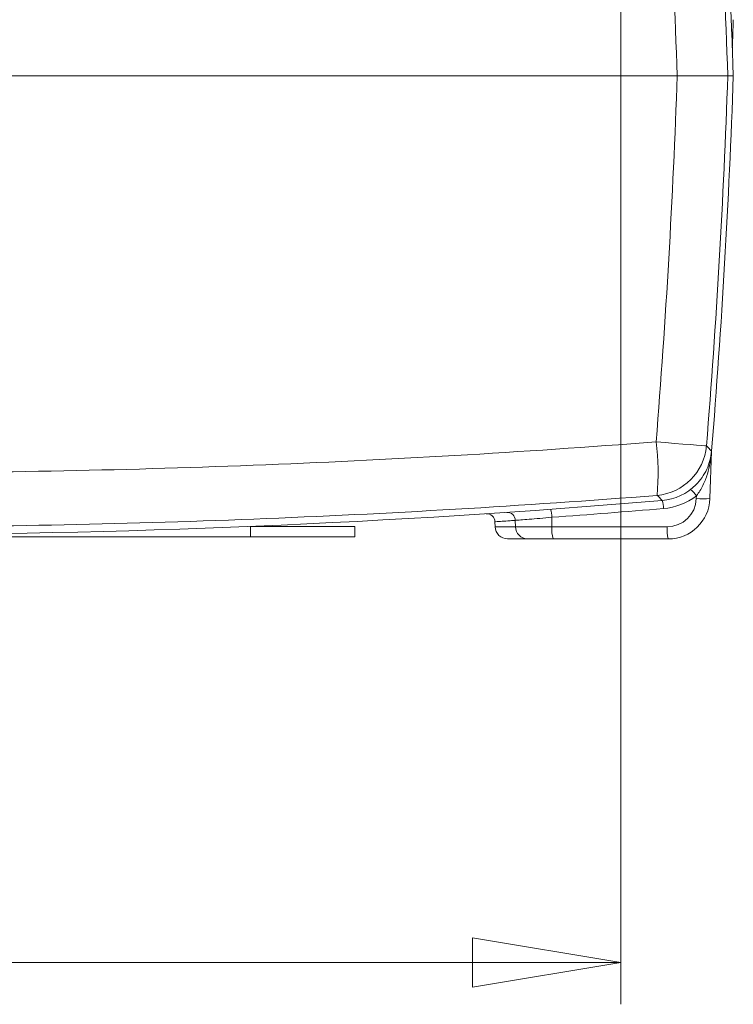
# Model space of a CAD drawing. Header units: millimetres. Extents: x 5 to 415, y 5 to 292.
# Tile 29 of 57: x 89 to 106, y 177 to 201. Entities that reach past the tile are written whole.
import ezdxf

# ---------------------------------------------------------------- set-up
doc = ezdxf.new("R2010")
doc.units = ezdxf.units.MM
doc.styles.add('SLDTEXTSTYLE1', font='TXT', dxfattribs={"width": 0.75})
doc.dimstyles.new('SLDDIMSTYLE4', dxfattribs={"dimtxt": 3.5, "dimasz": 3.556, "dimexe": 0, "dimexo": 0.0625, "dimgap": 0.875, "dimtad": 1, "dimrnd": 1e-09, "dimzin": 12, "dimdsep": 46, "dimtxsty": 'SLDTEXTSTYLE1', "dimblk1": 'CLOSED', "dimblk2": 'CLOSED', "dimsah": 1, "dimcen": 0.09, "dimadec": 0, "dimazin": 3, "dimtfac": 1, "dimtofl": 0, "dimtmove": 0, "dimatfit": 3, "dimldrblk": 'CLOSED', "dimfxl": 1, "dimfrac": 2, "dimtolj": 1, "dimtzin": 12, "dimarcsym": 0})

# ---------------------------------------------------------------- blocks, each defined once
blk = doc.blocks.new('_CLOSED')
at = {"color": 0, "linetype": 'ByBlock', "lineweight": -2}
for p, q in [((-1, 0.166667), (0, 0)), ((-1, 0.166667), (-1, -0.166667)), ((0, 0), (-1, -0.166667)), ((0, 0), (-1, 0))]:
    blk.add_line(p, q, dxfattribs=at)
blk = doc.blocks.new('_D_3')
at = {"color": 7, "linetype": 'Continuous', "lineweight": 0}
for p, q in [((66.541, 212.76), (66.541, 177.02)), ((103.541, 212.76), (103.541, 177.02)), ((66.541, 178.02), (103.541, 178.02))]:
    blk.add_line(p, q, dxfattribs=at)
at = {"color": 7, "linetype": 'Continuous', "lineweight": 0, "xscale": 3.556, "yscale": 3.556, "rotation": 180}
blk.add_blockref('_CLOSED', (66.541, 178.02, -9.607), dxfattribs=at)
at = {"color": 7, "linetype": 'Continuous', "lineweight": 0, "xscale": 3.556, "yscale": 3.556}
blk.add_blockref('_CLOSED', (103.541, 178.02, -9.607), dxfattribs=at)
at = {"color": 7, "linetype": 'Continuous', "lineweight": 0, "insert": (81.683, 182.531), "char_height": 3.5, "attachment_point": 1, "style": 'SLDTEXTSTYLE1'}
blk.add_mtext('37', dxfattribs=at)

msp = doc.modelspace()

# ---------------------------------------------------------------- linework, layer by layer
at = {"color": 7, "linetype": 'Continuous', "lineweight": 15}
for p, q in [((104.896, 199.274), (85.736, 199.274)), ((106.109, 199.274), (106.241, 199.274)), ((105.679, 189.139), (105.719, 190.279)), ((105.356, 189.207), (105.353, 189.139)), ((100.526, 188.584), (100.53, 188.463)), ((101.017, 188.463), (101.012, 188.617)), ((101.89, 188.463), (101.89, 188.691)), ((97.166, 188.474), (97.166, 188.224)), ((101.89, 188.463), (101.017, 188.463)), ((104.654, 188.463), (101.89, 188.463)), ((94.666, 188.224), (75.416, 188.224)), ((97.166, 188.224), (94.666, 188.224)), ((100.83, 188.174), (101.303, 188.174)), ((101.303, 188.174), (101.916, 188.174)), ((101.916, 188.174), (104.68, 188.174)), ((104.791, 188.18), (104.791, 188.18))]:
    msp.add_line(p, q, dxfattribs=at)
at = {"color": 144, "linetype": 'Continuous', "lineweight": 0}
msp.add_line((94.666, 188.474), (97.166, 188.474), dxfattribs=at)
at = {"color": 8, "linetype": 'Continuous', "lineweight": 15}
for p, q in [((94.666, 188.224), (94.666, 188.473)), ((101.017, 188.463), (100.53, 188.463))]:
    msp.add_line(p, q, dxfattribs=at)
at = {"color": 7, "linetype": 'Continuous', "lineweight": 15, "flags": 128}
for points in [[(104.389, 190.5), (104.616, 190.482), (104.833, 190.464), (105.034, 190.448), (105.211, 190.434), (105.361, 190.422), (105.477, 190.412), (105.556, 190.406), (105.597, 190.402)], [(105.719, 190.28), (105.619, 190.38), (105.597, 190.402)], [(104.414, 189.216), (104.437, 189.194), (104.537, 189.094)]]:
    msp.add_lwpolyline(points, dxfattribs=at)
at = {"color": 7, "linetype": 'Continuous', "lineweight": 15}
for centre, radius, start, end in [((-89.14, 192.451), 195.5, 2, 4.63923), ((-89.14, 207.44), 195.5, 357.803, 358), ((-89.14, 206.096), 195.5, 355.36077, 358), ((98.23, 189.737), 6.206, 355.1858, 7.0624), ((104.295, 190.517), 1.306, 275.2085, 354.9768), ((104.86, 188.891), 0.588, 32.5299, 52.6936), ((85.041, 420.274), 232, 265.18047, 274.81953), ((104.015, 188.902), 0.552, 359.9032, 20.2783), ((104.441, 190.396), 1.5, 274.8195, 307.5787), ((104.654, 189.163), 0.7, 270, 358), ((104.68, 189.174), 1, 270, 358), ((105.516, 191.341), 2.208, 265.768, 274.232), ((100.817, 188.614), 0.196, 0.857, 92.3782), ((101.336, 188.698), 0.553, 359.2588, 19.5707), ((85.058, 420.28), 232.2, 274.15687, 274.81953), ((100.326, 188.577), 0.2, 2.1299, 93.7105), ((100.83, 188.474), 0.3, 182, 270), ((101.31, 188.466), 0.292, 180.5414, 268.6021), ((102.731, 188.393), 0.843, 175.2298, 195.0844), ((105.494, 188.393), 0.843, 175.2298, 195.0844)]:
    msp.add_arc(centre, radius, start, end, dxfattribs=at)
at = {"color": 144, "linetype": 'Continuous', "lineweight": 0}
msp.add_arc((105.86, 190.273), 0.141, 175.3612, 179.016, dxfattribs=at)
at = {"color": 7, "linetype": 'Continuous', "lineweight": 15}
for points in [[(106.109, 199.274), (106.005, 202.234), (105.835, 205.192), (105.597, 208.145)], [(104.389, 208.047), (104.624, 205.127), (104.793, 202.201), (104.896, 199.274)], [(104.896, 199.274), (104.793, 196.346), (104.624, 193.42), (104.389, 190.5)], [(105.597, 190.402), (105.835, 193.355), (106.005, 196.313), (106.109, 199.274)], [(105.719, 190.284), (105.719, 190.283), (105.719, 190.281), (105.719, 190.28)], [(104.537, 189.094), (104.535, 189.094), (104.534, 189.094), (104.533, 189.094)]]:
    msp.add_open_spline(points, degree=3, dxfattribs=at)
for points, knots in [([(106.109, 199.274), (106.095, 199.274), (106.055, 199.274), (105.922, 199.274), (105.832, 199.274), (105.501, 199.274), (105.206, 199.274), (104.896, 199.274)], [0, 0, 0, 0, 0.25, 0.25, 0.5, 0.5, 1, 1, 1, 1]), ([(104.389, 190.5), (101.174, 190.25), (97.954, 190.063), (91.5, 189.814), (88.271, 189.754), (85.041, 189.754)], [0, 0, 0, 0, 0.5, 0.5, 1, 1, 1, 1]), ([(105.719, 190.28), (105.706, 190.127), (105.667, 189.981), (105.539, 189.704), (105.452, 189.579), (105.129, 189.256), (104.842, 189.121), (104.537, 189.094)], [0, 0, 0, 0, 0.25, 0.25, 0.5, 0.5, 1, 1, 1, 1]), ([(105.356, 189.207), (105.416, 189.285), (105.468, 189.37), (105.554, 189.544), (105.589, 189.634), (105.647, 189.816), (105.669, 189.907), (105.694, 190.046), (105.701, 190.092), (105.709, 190.162), (105.712, 190.185), (105.715, 190.22), (105.716, 190.231), (105.717, 190.254), (105.718, 190.266), (105.719, 190.275)], [0, 0, 0, 0, 0.25, 0.25, 0.5, 0.5, 0.75, 0.75, 0.875, 0.875, 0.9375, 0.9375, 0.96875, 0.96875, 1, 1, 1, 1]), ([(85.041, 188.459), (88.276, 188.459), (91.509, 188.522), (97.971, 188.775), (101.195, 188.964), (104.414, 189.216)], [0, 0, 0, 0, 0.5, 0.5, 1, 1, 1, 1]), ([(100.528, 188.584), (100.528, 188.584), (100.525, 188.584), (100.567, 188.587), (100.685, 188.595), (100.843, 188.606), (100.97, 188.614), (101.012, 188.617)], [0, 0, 0, 0, 0.054782, 0.320261, 0.589551, 0.862744, 1, 1, 1, 1]), ([(101.012, 188.617), (101.074, 188.622), (101.192, 188.632), (101.501, 188.658), (101.691, 188.674), (101.89, 188.691)], [0, 0, 0, 0, 0.5, 0.5, 1, 1, 1, 1])]:
    msp.add_open_spline(points, degree=3, knots=knots, dxfattribs=at)
at = {"color": 144, "linetype": 'Continuous', "lineweight": 0}
msp.add_open_spline([(105.719, 190.275), (105.719, 190.276), (105.719, 190.277), (105.719, 190.278), (105.719, 190.279), (105.719, 190.279), (105.719, 190.279), (105.719, 190.279), (105.719, 190.279), (105.719, 190.279)], degree=3, knots=[0, 0, 0, 0, 0.000004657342, 0.000004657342, 0.000004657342, 0.000007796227, 0.000007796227, 0.000007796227, 0.000009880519, 0.000009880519, 0.000009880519, 0.000009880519], dxfattribs=at)

# ---------------------------------------------------------------- dimensions: what is measured, and where the dimension line sits
at = {"color": 7, "linetype": 'Continuous', "lineweight": 0}
dim = msp.add_linear_dim(base=(103.541, 178.02), p1=(66.541, 213.76), p2=(103.541, 213.76), dimstyle='SLDDIMSTYLE4', dxfattribs=at)
dim.commit()
dim.dimension.update_dxf_attribs({"geometry": '_D_3', "text_midpoint": (84.269, 178.02), "dimtype": 160})

doc.saveas('drawing.dxf')
